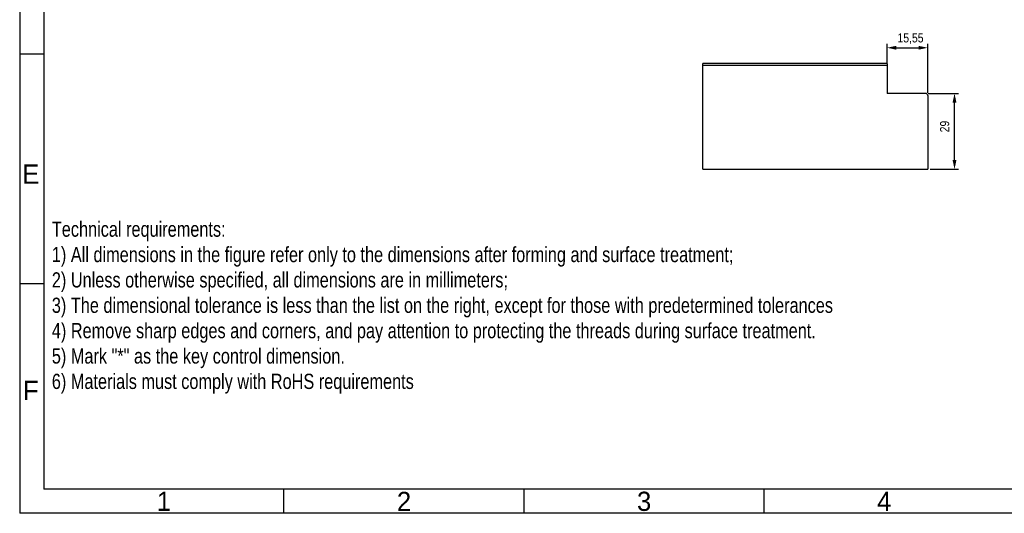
# Model space of a CAD drawing. Header units: millimetres. Extents: x 508 to 1261, y -60 to 468.
# Tile 1 of 49: x 508 to 884, y -60 to 129. Entities that reach past the tile are written whole.
import ezdxf
from ezdxf.enums import TextEntityAlignment as Align

# ---------------------------------------------------------------- set-up
doc = ezdxf.new("R2010")
doc.units = ezdxf.units.MM
doc.header["$LTSCALE"] = 16.335
doc.header["$PDMODE"] = 3
doc.header["$PDSIZE"] = 8
doc.layers.get('0').update_dxf_attribs({"linetype": 'CONTINUOUS'})
doc.layers.get('Defpoints').update_dxf_attribs({"linetype": 'CONTINUOUS'})
for name, color, linetype in [('ROUNDS', 7, 'CONTINUOUS'), ('图框层', 7, 'CONTINUOUS'), ('标注层', 7, 'CONTINUOUS')]:
    doc.layers.add(name, color=color, linetype=linetype)
doc.styles.add('3', font='txt')
doc.styles.get("Standard").update_dxf_attribs({"font": 'txt', "width": 0.85})
doc.styles.add('样式 1', font='txt', dxfattribs={"width": 0.8, "height": 4})
doc.dimstyles.new('DIMSTYLE_3', dxfattribs={"dimtxt": 3.5, "dimasz": 3.5, "dimexe": 1.5, "dimexo": 1, "dimgap": 0.875, "dimtad": 1, "dimtxsty": 'Standard', "dimblk": '_FILLED', "dimblk1": '_FILLED', "dimblk2": '_FILLED', "dimcen": 0.09, "dimazin": 2, "dimtp": 0.2, "dimtm": 0.2, "dimtfac": 1, "dimtofl": 0, "dimtmove": 0, "dimatfit": 3, "dimldrblk": '_FILLED', "dimfxl": 1, "dimtolj": 1, "dimarcsym": 0})

# ---------------------------------------------------------------- blocks, each defined once
blk = doc.blocks.new('_FILLED')
at = {"color": 0, "linetype": 'ByBlock'}
blk.add_solid([(0, 0), (-1, 0.21), (-1, -0.21)], dxfattribs=at)
blk = doc.blocks.new('*D96')
at = {"color": 0, "linetype": 'Continuous', "lineweight": -2, "transparency": 16777216}
for p, q in [((855.34, 100.83), (866.89, 100.83)), ((865.39, 75.33), (865.39, 97.33)), ((856.14, 71.83), (866.89, 71.83))]:
    blk.add_line(p, q, dxfattribs=at)
at = {"layer": 'Defpoints', "color": 0, "linetype": 'Continuous', "transparency": 16777216}
for p in [(854.34, 100.83), (865.39, 100.83), (855.14, 71.83)]:
    blk.add_point(p, dxfattribs=at)
at = {"color": 0, "linetype": 'Continuous', "lineweight": -2, "transparency": 16777216, "xscale": 3.5, "yscale": 3.5, "zscale": 3.5}
for p, rotation in [((865.39, 100.83), 90), ((865.39, 71.83), 270)]:
    blk.add_blockref('_FILLED', p, dxfattribs=dict(at, rotation=rotation))
at = {"color": 0, "linetype": 'Continuous', "transparency": 16777216, "insert": (859.85, 88.16), "char_height": 3.5, "width": 11.9, "attachment_point": 2, "rotation": 90, "line_spacing_factor": 0.9}
blk.add_mtext('\\A1;29', dxfattribs=at)
blk = doc.blocks.new('*D110')
at = {"color": 0, "linetype": 'Continuous', "lineweight": -2, "transparency": 16777216}
for p, q in [((839.59, 112.53), (839.59, 119.8)), ((843.09, 118.3), (851.64, 118.3)), ((855.14, 101.03), (855.14, 119.8))]:
    blk.add_line(p, q, dxfattribs=at)
at = {"layer": 'Defpoints', "color": 0, "linetype": 'Continuous', "transparency": 16777216}
for p in [(855.14, 118.3), (839.59, 111.53), (855.14, 100.03)]:
    blk.add_point(p, dxfattribs=at)
at = {"color": 0, "linetype": 'Continuous', "lineweight": -2, "transparency": 16777216, "xscale": 3.5, "yscale": 3.5, "zscale": 3.5, "rotation": 180}
blk.add_blockref('_FILLED', (839.59, 118.3), dxfattribs=at)
at = {"color": 0, "linetype": 'Continuous', "lineweight": -2, "transparency": 16777216, "xscale": 3.5, "yscale": 3.5, "zscale": 3.5}
blk.add_blockref('_FILLED', (855.14, 118.3), dxfattribs=at)
at = {"color": 0, "linetype": 'Continuous', "transparency": 16777216, "insert": (848.56, 123.84), "char_height": 3.5, "width": 14.875, "attachment_point": 2, "line_spacing_factor": 0.9}
blk.add_mtext('\\A1;15,55', dxfattribs=at)

msp = doc.modelspace()

# ---------------------------------------------------------------- linework, layer by layer
at = {"color": 7, "linetype": 'Continuous'}
msp.add_line((769.13975, 71.83236), (855.13975, 71.83236), dxfattribs=at)
at = {"layer": 'ROUNDS', "color": 7, "linetype": 'Continuous'}
for p, q in [((769.13975, 71.83236), (769.13975, 112.33236)), ((839.59389, 112.33236), (769.13975, 112.33236)), ((839.59389, 111.53236), (769.13975, 111.53236)), ((839.59389, 112.33236), (839.59389, 100.83236)), ((854.33975, 100.83236), (839.59389, 100.83236)), ((855.13975, 100.03236), (855.13975, 71.83236))]:
    msp.add_line(p, q, dxfattribs=at)
msp.add_arc((854.33975, 100.03236), 0.8, 0, 90, dxfattribs=at)
at = {"layer": '图框层', "color": 0}
for p, q in [((517.04018, 458.27284), (517.04018, -50.57449)), ((507.79977, 28.07313), (517.04018, 28.07313)), ((1251.83777, -50.57449), (517.04018, -50.57449)), ((608.88988, -59.8149), (608.88988, -50.57449)), ((700.73958, -59.8149), (700.73958, -50.57449)), ((792.58928, -59.8149), (792.58928, -50.57449)), ((1261.07818, -59.8149), (507.79977, -59.8149))]:
    msp.add_line(p, q, dxfattribs=at)
at = {"layer": '图框层'}
msp.add_line((507.79977, 115.96115), (517.04018, 115.96115), dxfattribs=at)
at = {"layer": '标注层', "color": 0}
msp.add_line((507.79977, 467.51325), (507.79977, -59.8149), dxfattribs=at)

# ---------------------------------------------------------------- texts
at = {"layer": '图框层', "color": 0, "style": '3'}
for s, p in [('E', (512.02131, 69.99127)), ('F', (512.02131, -12.77449)), ('1', (562.96503, -55.22242)), ('2', (654.81473, -55.22242)), ('3', (746.66443, -55.22242)), ('4', (838.51413, -55.22242))]:
    msp.add_text(s, height=7.34798, rotation=0, dxfattribs=at).set_placement(p, align=Align.MIDDLE)
at = {"layer": '图框层', "color": 0, "insert": (520.09843, 51.81654), "char_height": 5.8226688, "width": 300.3123259, "attachment_point": 1, "style": '样式 1'}
msp.add_mtext('Technical requirements:^J1) All dimensions in the figure refer only to the dimensions after forming and surface treatment;^J2) Unless otherwise specified, all dimensions are in millimeters;^J3) The dimensional tolerance is less than the list on the right, except for those with predetermined tolerances^J4) Remove sharp edges and corners, and pay attention to protecting the threads during surface treatment.^J5) Mark "*" as the key control dimension.^J6) Materials must comply with RoHS requirements', dxfattribs=at)

# ---------------------------------------------------------------- dimensions: what is measured, and where the dimension line sits
at = {"color": 2, "linetype": 'Continuous'}
dim = msp.add_linear_dim(base=(855.13975, 118.2981), p1=(839.59389, 111.53236), p2=(855.13975, 100.03236), dimstyle='DIMSTYLE_3', dxfattribs=at)
dim.commit()
dim.dimension.update_dxf_attribs({"geometry": '*D110', "text_midpoint": (848.5603, 118.2981), "dimtype": 160})
dim = msp.add_linear_dim(base=(865.38825, 100.83236), p1=(855.13975, 71.83236), p2=(854.33975, 100.83236), angle=90, dimstyle='DIMSTYLE_3', dxfattribs=at)
dim.commit()
dim.dimension.update_dxf_attribs({"geometry": '*D96', "text_midpoint": (865.38825, 88.16172), "dimtype": 160})

doc.saveas('drawing.dxf')
